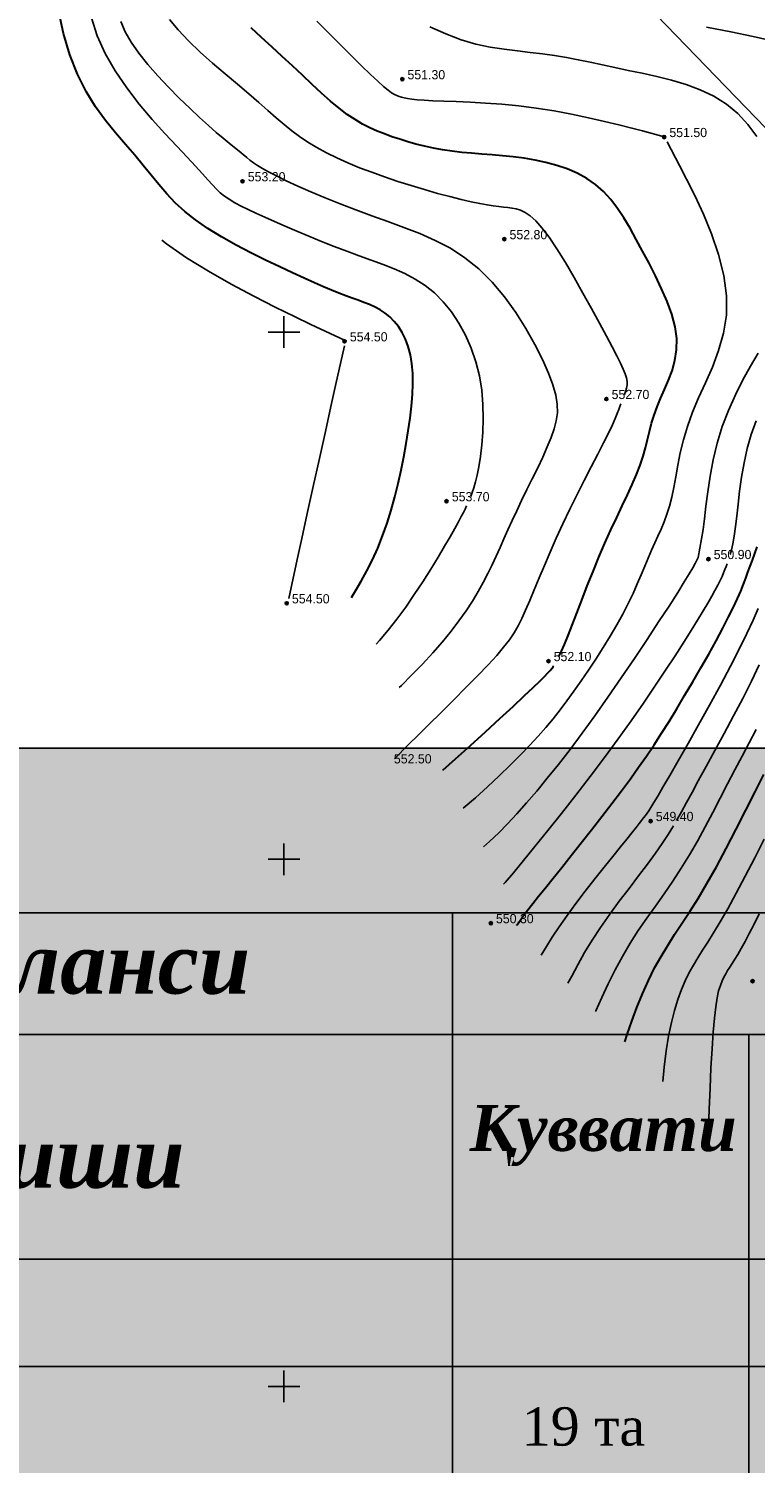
# Model space of a CAD drawing. Extents: x 0 to 363660, y 0 to 4201329.
# Tile 20 of 256: x 360026 to 360095, y 4200493 to 4200629. Entities that reach past the tile are written whole.
import ezdxf

# ---------------------------------------------------------------- set-up
doc = ezdxf.new("R2010")
doc.units = 0
doc.header["$LTSCALE"] = 0.5
doc.header["$MEASUREMENT"] = 0
doc.header["$PDMODE"] = 32
doc.header["$PDSIZE"] = 0.3
doc.linetypes.add('CONTI', pattern=[0])
for name, color, linetype in [('(004) Точки рельефа', 7, 'Continuous'), ('(007) Здания', 7, 'Continuous'), ('GORIZDEFAULT', 32, 'CONTI'), ('PI_TTDEFAULT', 5, 'CONTI'), ('SETKR', 2, 'CONTI')]:
    doc.layers.add(name, color=color, linetype=linetype)
doc.layers.add('(032) Горизонтали утолщенные', color=32, linetype='Continuous', lineweight=30)
doc.layers.add('.', color=7, linetype='Continuous', lineweight=15)
doc.styles.add('D-431', font='d431.ttf')
doc.styles.get("Standard").update_dxf_attribs({"font": 'times.ttf'})

# ---------------------------------------------------------------- blocks, each defined once
blk = doc.blocks.new('BL_333')
at = {"color": 0}
for p, q in [((0, -1.5), (0, 1.5)), ((-1.5, 0), (1.5, 0))]:
    blk.add_line(p, q, dxfattribs=at)
blk = doc.blocks.new('gergrgrre')
at = {"layer": '(032) Горизонтали утолщенные', "color": 32}
for points in [[(360076.11, 4200569.23, 552), (360076.35, 4200569.73, 552), (360076.63, 4200570.38, 552), (360076.97, 4200571.22, 552), (360077.36, 4200572.2, 552), (360077.8, 4200573.34, 552), (360078.28, 4200574.59, 552), (360078.8, 4200575.92, 552), (360079.35, 4200577.29, 552), (360079.91, 4200578.66, 552), (360080.48, 4200579.98, 552), (360081.04, 4200581.24, 552), (360081.59, 4200582.42, 552), (360082.12, 4200583.53, 552), (360082.62, 4200584.57, 552), (360083.07, 4200585.56, 552), (360083.47, 4200586.49, 552), (360083.82, 4200587.38, 552), (360084.09, 4200588.22, 552), (360084.32, 4200589.03, 552), (360084.52, 4200589.82, 552), (360084.71, 4200590.59, 552), (360084.91, 4200591.35, 552), (360085.14, 4200592.12, 552), (360085.42, 4200592.91, 552), (360085.76, 4200593.72, 552), (360086.14, 4200594.55, 552), (360086.52, 4200595.43, 552), (360086.86, 4200596.34, 552), (360087.12, 4200597.3, 552), (360087.28, 4200598.31, 552), (360087.29, 4200599.38, 552), (360087.13, 4200600.51, 552), (360086.82, 4200601.69, 552), (360086.39, 4200602.89, 552), (360085.86, 4200604.11, 552), (360085.28, 4200605.33, 552), (360084.66, 4200606.53, 552), (360084.04, 4200607.69, 552), (360083.45, 4200608.8, 552), (360082.86, 4200609.85, 552), (360082.27, 4200610.83, 552), (360081.67, 4200611.74, 552), (360081.03, 4200612.58, 552), (360080.34, 4200613.33, 552), (360079.58, 4200614, 552), (360078.75, 4200614.58, 552), (360077.85, 4200615.07, 552), (360076.9, 4200615.48, 552), (360075.9, 4200615.82, 552), (360074.88, 4200616.1, 552), (360073.84, 4200616.32, 552), (360072.8, 4200616.49, 552), (360071.77, 4200616.63, 552), (360070.76, 4200616.73, 552), (360069.76, 4200616.82, 552), (360068.78, 4200616.89, 552), (360067.82, 4200616.96, 552), (360066.88, 4200617.05, 552), (360065.96, 4200617.15, 552), (360065.07, 4200617.29, 552), (360064.2, 4200617.45, 552), (360063.36, 4200617.63, 552), (360062.54, 4200617.84, 552), (360061.75, 4200618.06, 552), (360060.99, 4200618.29, 552), (360060.25, 4200618.54, 552), (360059.54, 4200618.8, 552), (360058.84, 4200619.07, 552), (360058.15, 4200619.38, 552), (360057.46, 4200619.74, 552), (360056.75, 4200620.16, 552), (360056.02, 4200620.65, 552), (360055.25, 4200621.23, 552), (360054.43, 4200621.91, 552), (360053.58, 4200622.67, 552), (360052.68, 4200623.49, 552), (360051.76, 4200624.36, 552), (360050.81, 4200625.26, 552), (360049.84, 4200626.16, 552), (360048.86, 4200627.07, 552), (360047.86, 4200627.95, 552), (360046.89, 4200628.86, 552)], [(360072.11, 4200543.75, 550), (360072.12, 4200543.77, 550), (360072.14, 4200543.79, 550), (360072.42, 4200544.2, 550), (360072.76, 4200544.67, 550), (360073.16, 4200545.2, 550), (360073.64, 4200545.8, 550), (360074.18, 4200546.5, 550), (360074.82, 4200547.29, 550), (360075.55, 4200548.2, 550), (360076.37, 4200549.23, 550), (360077.27, 4200550.35, 550), (360078.22, 4200551.55, 550), (360079.2, 4200552.79, 550), (360080.18, 4200554.04, 550), (360081.13, 4200555.28, 550), (360082.04, 4200556.48, 550), (360082.89, 4200557.62, 550), (360083.67, 4200558.72, 550), (360084.42, 4200559.79, 550), (360085.14, 4200560.86, 550), (360085.85, 4200561.95, 550), (360086.56, 4200563.07, 550), (360087.29, 4200564.26, 550), (360088.04, 4200565.52, 550), (360088.82, 4200566.83, 550), (360089.58, 4200568.15, 550), (360090.33, 4200569.46, 550), (360091.03, 4200570.73, 550), (360091.66, 4200571.91, 550), (360092.22, 4200572.98, 550), (360092.68, 4200573.92, 550), (360093.05, 4200574.73, 550), (360093.36, 4200575.44, 550), (360093.62, 4200576.08, 550), (360093.84, 4200576.67, 550), (360094.05, 4200577.24, 550), (360094.25, 4200577.8, 550), (360094.47, 4200578.38, 550), (360094.7, 4200578.99, 550), (360094.93, 4200579.63, 550)], [(360056.41, 4200574.83, 554), (360056.8, 4200575.46, 554), (360057.34, 4200576.37, 554), (360057.88, 4200577.36, 554), (360058.4, 4200578.41, 554), (360058.91, 4200579.52, 554), (360059.37, 4200580.68, 554), (360059.8, 4200581.88, 554), (360060.19, 4200583.11, 554), (360060.54, 4200584.37, 554), (360060.85, 4200585.64, 554), (360061.13, 4200586.92, 554), (360061.38, 4200588.18, 554), (360061.61, 4200589.43, 554), (360061.81, 4200590.65, 554), (360061.98, 4200591.83, 554), (360062.11, 4200592.97, 554), (360062.2, 4200594.07, 554), (360062.25, 4200595.11, 554), (360062.23, 4200596.09, 554), (360062.15, 4200597.01, 554), (360062.01, 4200597.85, 554), (360061.8, 4200598.63, 554), (360061.54, 4200599.33, 554), (360061.23, 4200599.96, 554), (360060.87, 4200600.53, 554), (360060.48, 4200601.02, 554), (360060.06, 4200601.45, 554), (360059.61, 4200601.81, 554), (360059.15, 4200602.12, 554), (360058.65, 4200602.38, 554), (360058.14, 4200602.61, 554), (360057.6, 4200602.82, 554), (360057.05, 4200603.02, 554), (360056.47, 4200603.23, 554), (360055.87, 4200603.45, 554), (360055.23, 4200603.7, 554), (360054.53, 4200603.98, 554), (360053.76, 4200604.3, 554), (360052.9, 4200604.68, 554), (360051.93, 4200605.11, 554), (360050.83, 4200605.61, 554), (360049.6, 4200606.18, 554), (360048.26, 4200606.82, 554), (360046.87, 4200607.51, 554), (360045.46, 4200608.25, 554), (360044.09, 4200609.03, 554), (360042.79, 4200609.82, 554), (360041.61, 4200610.64, 554), (360040.59, 4200611.45, 554), (360039.69, 4200612.28, 554), (360038.88, 4200613.13, 554), (360038.13, 4200613.99, 554), (360037.4, 4200614.89, 554), (360036.65, 4200615.81, 554), (360035.85, 4200616.78, 554), (360034.97, 4200617.8, 554), (360034.03, 4200618.89, 554), (360033.08, 4200620.07, 554), (360032.13, 4200621.38, 554), (360031.22, 4200622.84, 554), (360030.4, 4200624.47, 554), (360029.67, 4200626.3, 554), (360029.09, 4200628.34, 554), (360028.62, 4200630.52, 554)], [(360082.35, 4200532.67, 548), (360082.58, 4200533.38, 548), (360083.02, 4200534.65, 548), (360083.51, 4200535.95, 548), (360084.04, 4200537.24, 548), (360084.6, 4200538.5, 548), (360085.19, 4200539.69, 548), (360085.8, 4200540.79, 548), (360086.43, 4200541.83, 548), (360087.09, 4200542.86, 548), (360087.79, 4200543.92, 548), (360088.52, 4200545.05, 548), (360089.31, 4200546.29, 548), (360090.15, 4200547.7, 548), (360091.05, 4200549.29, 548), (360091.98, 4200551.03, 548), (360092.93, 4200552.84, 548), (360093.85, 4200554.65, 548), (360094.74, 4200556.41, 548), (360095.56, 4200558.05, 548)], [(360065.1, 4200558.46, 552), (360066.3, 4200559.51, 552), (360067.72, 4200560.79, 552), (360069.14, 4200562.08, 552), (360070.5, 4200563.34, 552), (360071.75, 4200564.5, 552), (360072.81, 4200565.49, 552), (360073.65, 4200566.29, 552), (360074.28, 4200566.89, 552), (360074.74, 4200567.34, 552), (360075.06, 4200567.67, 552), (360075.28, 4200567.91, 552), (360075.43, 4200568.09, 552), (360075.56, 4200568.26, 552), (360075.59, 4200568.3, 552), (360075.62, 4200568.35, 552)]]:
    blk.add_polyline3d(points, dxfattribs=at)
at = {"linetype": 'Continuous', "elevation": 1.64}
blk.add_lwpolyline([(359968.11, 4200751.15), (360144.88, 4200568.6), (360208.91, 4200501.77), (360248.14, 4200449.09), (360280.37, 4200400.87), (360329.35, 4200345.01), (360410.63, 4200285.19), (360473.13, 4200219), (360491.26, 4200199.54)], dxfattribs=at)
at = {"layer": 'GORIZDEFAULT', "color": 32}
for points in [[(360067.74, 4200584.4, 553.5), (360067.88, 4200584.78, 553.5), (360068.03, 4200585.24, 553.5), (360068.19, 4200585.79, 553.5), (360068.34, 4200586.44, 553.5), (360068.49, 4200587.22, 553.5), (360068.65, 4200588.19, 553.5), (360068.78, 4200589.3, 553.5), (360068.88, 4200590.51, 553.5), (360068.92, 4200591.79, 553.5), (360068.9, 4200593.13, 553.5), (360068.78, 4200594.49, 553.5), (360068.57, 4200595.85, 553.5), (360068.23, 4200597.18, 553.5), (360067.79, 4200598.47, 553.5), (360067.25, 4200599.7, 553.5), (360066.61, 4200600.85, 553.5), (360065.9, 4200601.92, 553.5), (360065.12, 4200602.88, 553.5), (360064.29, 4200603.72, 553.5), (360063.4, 4200604.43, 553.5), (360062.47, 4200605.03, 553.5), (360061.49, 4200605.55, 553.5), (360060.47, 4200606, 553.5), (360059.41, 4200606.42, 553.5), (360058.3, 4200606.82, 553.5), (360057.16, 4200607.23, 553.5), (360055.97, 4200607.67, 553.5), (360054.77, 4200608.13, 553.5), (360053.56, 4200608.61, 553.5), (360052.37, 4200609.1, 553.5), (360051.22, 4200609.58, 553.5), (360050.13, 4200610.04, 553.5), (360049.11, 4200610.48, 553.5), (360048.18, 4200610.89, 553.5), (360047.35, 4200611.27, 553.5), (360046.6, 4200611.63, 553.5), (360045.93, 4200611.96, 553.5), (360045.33, 4200612.28, 553.5), (360044.81, 4200612.6, 553.5), (360044.36, 4200612.91, 553.5), (360043.96, 4200613.22, 553.5), (360043.59, 4200613.57, 553.5), (360043.21, 4200613.96, 553.5), (360042.78, 4200614.44, 553.5), (360042.26, 4200615.02, 553.5), (360041.62, 4200615.73, 553.5), (360040.81, 4200616.6, 553.5), (360039.83, 4200617.64, 553.5), (360038.7, 4200618.84, 553.5), (360037.5, 4200620.17, 553.5), (360036.27, 4200621.62, 553.5), (360035.08, 4200623.16, 553.5), (360033.98, 4200624.78, 553.5), (360033.04, 4200626.44, 553.5), (360032.29, 4200628.12, 553.5), (360031.74, 4200629.82, 553.5)], [(360082.34, 4200594.09, 552.5), (360082.44, 4200594.37, 552.5), (360082.53, 4200594.67, 552.5), (360082.57, 4200594.99, 552.5), (360082.57, 4200595.32, 552.5), (360082.52, 4200595.66, 552.5), (360082.41, 4200596.04, 552.5), (360082.22, 4200596.5, 552.5), (360081.96, 4200597.05, 552.5), (360081.61, 4200597.74, 552.5), (360081.16, 4200598.59, 552.5), (360080.61, 4200599.63, 552.5), (360079.95, 4200600.86, 552.5), (360079.2, 4200602.24, 552.5), (360078.39, 4200603.7, 552.5), (360077.56, 4200605.17, 552.5), (360076.73, 4200606.6, 552.5), (360075.92, 4200607.9, 552.5), (360075.17, 4200609.02, 552.5), (360074.5, 4200609.9, 552.5), (360073.91, 4200610.56, 552.5), (360073.38, 4200611.03, 552.5), (360072.9, 4200611.36, 552.5), (360072.46, 4200611.57, 552.5), (360072.04, 4200611.69, 552.5), (360071.65, 4200611.76, 552.5), (360071.25, 4200611.81, 552.5), (360070.84, 4200611.86, 552.5), (360070.39, 4200611.91, 552.5), (360069.88, 4200611.97, 552.5), (360069.29, 4200612.06, 552.5), (360068.59, 4200612.19, 552.5), (360067.77, 4200612.36, 552.5), (360066.82, 4200612.58, 552.5), (360065.74, 4200612.85, 552.5), (360064.58, 4200613.16, 552.5), (360063.35, 4200613.52, 552.5), (360062.08, 4200613.9, 552.5), (360060.81, 4200614.3, 552.5), (360059.56, 4200614.72, 552.5), (360058.35, 4200615.16, 552.5), (360057.19, 4200615.6, 552.5), (360056.08, 4200616.06, 552.5), (360055.03, 4200616.53, 552.5), (360054.05, 4200617.01, 552.5), (360053.13, 4200617.51, 552.5), (360052.27, 4200618.02, 552.5), (360051.49, 4200618.55, 552.5), (360050.75, 4200619.1, 552.5), (360050.02, 4200619.7, 552.5), (360049.28, 4200620.33, 552.5), (360048.49, 4200621.02, 552.5), (360047.63, 4200621.78, 552.5), (360046.67, 4200622.61, 552.5), (360045.59, 4200623.52, 552.5), (360044.43, 4200624.5, 552.5), (360043.23, 4200625.52, 552.5), (360042.06, 4200626.57, 552.5), (360040.95, 4200627.62, 552.5), (360039.97, 4200628.66, 552.5), (360039.15, 4200629.67, 552.5)], [(360086.1, 4200618.54, 551.5), (360084.03, 4200619.1, 551.5), (360083.03, 4200619.36, 551.5), (360081.81, 4200619.66, 551.5), (360080.43, 4200619.99, 551.5), (360078.91, 4200620.33, 551.5), (360077.31, 4200620.67, 551.5), (360075.64, 4200620.98, 551.5), (360073.96, 4200621.24, 551.5), (360072.3, 4200621.45, 551.5), (360070.68, 4200621.61, 551.5), (360069.13, 4200621.72, 551.5), (360067.68, 4200621.81, 551.5), (360066.35, 4200621.87, 551.5), (360065.17, 4200621.91, 551.5), (360064.15, 4200621.95, 551.5), (360063.33, 4200622, 551.5), (360062.66, 4200622.05, 551.5), (360062.14, 4200622.1, 551.5), (360061.74, 4200622.16, 551.5), (360061.42, 4200622.22, 551.5), (360061.16, 4200622.29, 551.5), (360060.94, 4200622.36, 551.5), (360060.73, 4200622.44, 551.5), (360060.5, 4200622.55, 551.5), (360060.23, 4200622.71, 551.5), (360059.89, 4200622.96, 551.5), (360059.46, 4200623.31, 551.5), (360058.91, 4200623.8, 551.5), (360058.22, 4200624.45, 551.5), (360057.37, 4200625.27, 551.5), (360056.4, 4200626.23, 551.5), (360055.34, 4200627.28, 551.5), (360054.24, 4200628.38, 551.5), (360053.12, 4200629.49, 551.5)], [(360060.94, 4200566.28, 553), (360061.15, 4200566.48, 553), (360062.16, 4200567.48, 553), (360063.16, 4200568.52, 553), (360064.14, 4200569.57, 553), (360065.04, 4200570.61, 553), (360065.87, 4200571.62, 553), (360066.62, 4200572.61, 553), (360067.29, 4200573.56, 553), (360067.89, 4200574.49, 553), (360068.43, 4200575.39, 553), (360068.92, 4200576.26, 553), (360069.37, 4200577.11, 553), (360069.78, 4200577.94, 553), (360070.16, 4200578.76, 553), (360070.53, 4200579.57, 553), (360070.89, 4200580.39, 553), (360071.27, 4200581.24, 553), (360071.66, 4200582.13, 553), (360072.1, 4200583.06, 553), (360072.57, 4200584.04, 553), (360073.07, 4200585.06, 553), (360073.58, 4200586.1, 553), (360074.09, 4200587.14, 553), (360074.57, 4200588.15, 553), (360075, 4200589.11, 553), (360075.37, 4200590.01, 553), (360075.66, 4200590.83, 553), (360075.86, 4200591.6, 553), (360075.96, 4200592.36, 553), (360075.94, 4200593.16, 553), (360075.8, 4200594.02, 553), (360075.53, 4200594.99, 553), (360075.11, 4200596.12, 553), (360074.54, 4200597.41, 553), (360073.82, 4200598.83, 553), (360072.97, 4200600.34, 553), (360072.01, 4200601.86, 553), (360070.93, 4200603.34, 553), (360069.76, 4200604.74, 553), (360068.51, 4200605.99, 553), (360067.19, 4200607.05, 553), (360065.8, 4200607.95, 553), (360064.37, 4200608.7, 553), (360062.9, 4200609.36, 553), (360061.4, 4200609.94, 553), (360059.88, 4200610.49, 553), (360058.36, 4200611.03, 553), (360056.84, 4200611.59, 553), (360055.35, 4200612.17, 553), (360053.91, 4200612.75, 553), (360052.57, 4200613.32, 553), (360051.33, 4200613.86, 553), (360050.23, 4200614.36, 553), (360049.3, 4200614.81, 553), (360048.55, 4200615.19, 553), (360047.96, 4200615.51, 553), (360047.49, 4200615.8, 553), (360047.11, 4200616.06, 553), (360046.78, 4200616.31, 553), (360046.47, 4200616.57, 553), (360046.14, 4200616.84, 553), (360045.76, 4200617.15, 553), (360045.32, 4200617.5, 553), (360044.82, 4200617.91, 553), (360044.24, 4200618.39, 553), (360043.58, 4200618.95, 553), (360042.84, 4200619.6, 553), (360041.99, 4200620.36, 553), (360041.06, 4200621.23, 553), (360040.06, 4200622.19, 553), (360039.04, 4200623.23, 553), (360038.03, 4200624.3, 553), (360037.08, 4200625.38, 553), (360036.22, 4200626.46, 553), (360035.49, 4200627.5, 553), (360034.93, 4200628.49, 553), (360034.52, 4200629.45, 553)], [(360094.89, 4200618.57, 551), (360094.05, 4200619.7, 551), (360093.09, 4200620.73, 551), (360092.01, 4200621.63, 551), (360090.82, 4200622.38, 551), (360089.53, 4200622.99, 551), (360088.18, 4200623.5, 551), (360086.79, 4200623.91, 551), (360085.39, 4200624.25, 551), (360084.01, 4200624.55, 551), (360082.68, 4200624.82, 551), (360081.43, 4200625.09, 551), (360080.23, 4200625.35, 551), (360079.07, 4200625.6, 551), (360077.94, 4200625.83, 551), (360076.83, 4200626.05, 551), (360075.7, 4200626.24, 551), (360074.56, 4200626.4, 551), (360073.38, 4200626.54, 551), (360072.16, 4200626.67, 551), (360070.9, 4200626.83, 551), (360069.59, 4200627.04, 551), (360068.23, 4200627.33, 551), (360066.82, 4200627.74, 551), (360065.36, 4200628.28, 551), (360063.85, 4200628.97, 551)], [(360092.37, 4200578.91, 550.5), (360092.49, 4200579.36, 550.5), (360092.62, 4200579.93, 550.5), (360092.74, 4200580.65, 550.5), (360092.87, 4200581.55, 550.5), (360092.98, 4200582.54, 550.5), (360093.11, 4200583.68, 550.5), (360093.26, 4200584.92, 550.5), (360093.44, 4200586.23, 550.5), (360093.68, 4200587.59, 550.5), (360093.99, 4200588.96, 550.5), (360094.37, 4200590.3, 550.5), (360094.83, 4200591.59, 550.5)], [(360096.35, 4200627.63, 550.5), (360094.54, 4200628.04, 550.5), (360092.42, 4200628.48, 550.5), (360090.11, 4200628.93, 550.5)], [(360087.28, 4200553.68, 549), (360087.74, 4200554.5, 549), (360088.22, 4200555.37, 549), (360088.74, 4200556.34, 549), (360089.32, 4200557.43, 549), (360090.07, 4200558.8, 549), (360090.9, 4200560.32, 549), (360091.78, 4200561.93, 549), (360092.68, 4200563.59, 549), (360093.55, 4200565.26, 549), (360094.38, 4200566.88, 549), (360095.13, 4200568.43, 549)], [(360074.41, 4200540.91, 549.5), (360074.93, 4200541.73, 549.5), (360075.48, 4200542.61, 549.5), (360076.12, 4200543.59, 549.5), (360076.88, 4200544.66, 549.5), (360077.72, 4200545.8, 549.5), (360078.61, 4200546.97, 549.5), (360079.52, 4200548.13, 549.5), (360080.41, 4200549.24, 549.5), (360081.23, 4200550.27, 549.5), (360081.96, 4200551.17, 549.5), (360082.56, 4200551.91, 549.5), (360083.04, 4200552.51, 549.5), (360083.43, 4200553, 549.5), (360083.73, 4200553.38, 549.5), (360083.96, 4200553.68, 549.5), (360084.15, 4200553.93, 549.5), (360084.32, 4200554.15, 549.5), (360084.47, 4200554.36, 549.5), (360084.63, 4200554.6, 549.5), (360084.84, 4200554.92, 549.5), (360085.12, 4200555.37, 549.5), (360085.49, 4200555.99, 549.5), (360085.98, 4200556.83, 549.5), (360086.62, 4200557.94, 549.5), (360087.43, 4200559.33, 549.5), (360088.36, 4200560.97, 549.5), (360089.37, 4200562.76, 549.5), (360090.41, 4200564.63, 549.5), (360091.44, 4200566.51, 549.5), (360092.4, 4200568.32, 549.5), (360093.25, 4200569.98, 549.5), (360093.96, 4200571.42, 549.5), (360094.54, 4200572.69, 549.5), (360095.01, 4200573.79, 549.5)], [(360090.3, 4200524.42, 547), (360090.37, 4200526.29, 547), (360090.45, 4200528.28, 547), (360090.54, 4200530.22, 547), (360090.64, 4200532.02, 547), (360090.74, 4200533.61, 547), (360090.86, 4200534.93, 547), (360090.99, 4200536, 547), (360091.13, 4200536.84, 547), (360091.27, 4200537.51, 547), (360091.43, 4200538.04, 547), (360091.59, 4200538.46, 547), (360091.76, 4200538.81, 547), (360091.94, 4200539.13, 547), (360092.12, 4200539.45, 547), (360092.33, 4200539.77, 547), (360092.56, 4200540.12, 547), (360092.81, 4200540.52, 547), (360093.09, 4200540.98, 547), (360093.42, 4200541.54, 547), (360093.78, 4200542.19, 547), (360094.18, 4200542.96, 547), (360094.63, 4200543.83, 547), (360095.13, 4200544.81, 547)], [(360067.02, 4200554.83, 551.5), (360067.03, 4200554.84, 551.5), (360068.19, 4200555.84, 551.5), (360069.34, 4200556.88, 551.5), (360070.44, 4200557.92, 551.5), (360071.49, 4200558.93, 551.5), (360072.47, 4200559.9, 551.5), (360073.34, 4200560.81, 551.5), (360074.14, 4200561.68, 551.5), (360074.87, 4200562.51, 551.5), (360075.56, 4200563.33, 551.5), (360076.22, 4200564.16, 551.5), (360076.87, 4200565.02, 551.5), (360077.53, 4200565.93, 551.5), (360078.22, 4200566.91, 551.5), (360078.92, 4200567.93, 551.5), (360079.62, 4200568.99, 551.5), (360080.31, 4200570.07, 551.5), (360080.97, 4200571.15, 551.5), (360081.6, 4200572.22, 551.5), (360082.17, 4200573.26, 551.5), (360082.69, 4200574.26, 551.5), (360083.14, 4200575.21, 551.5), (360083.55, 4200576.12, 551.5), (360083.92, 4200576.98, 551.5), (360084.26, 4200577.8, 551.5), (360084.58, 4200578.57, 551.5), (360084.9, 4200579.31, 551.5), (360085.2, 4200580, 551.5), (360085.51, 4200580.66, 551.5), (360085.8, 4200581.32, 551.5), (360086.09, 4200582, 551.5), (360086.35, 4200582.72, 551.5), (360086.6, 4200583.48, 551.5), (360086.81, 4200584.33, 551.5), (360087.01, 4200585.26, 551.5), (360087.19, 4200586.28, 551.5), (360087.39, 4200587.37, 551.5), (360087.63, 4200588.54, 551.5), (360087.93, 4200589.77, 551.5), (360088.3, 4200591.06, 551.5), (360088.78, 4200592.4, 551.5), (360089.37, 4200593.77, 551.5), (360090.02, 4200595.2, 551.5), (360090.67, 4200596.69, 551.5), (360091.25, 4200598.25, 551.5), (360091.72, 4200599.89, 551.5), (360092, 4200601.62, 551.5), (360092.02, 4200603.45, 551.5), (360091.77, 4200605.37, 551.5), (360091.26, 4200607.35, 551.5), (360090.59, 4200609.31, 551.5), (360089.82, 4200611.2, 551.5), (360089, 4200612.95, 551.5), (360088.23, 4200614.5, 551.5), (360087.55, 4200615.8, 551.5), (360086.39, 4200618.06, 551.5)], [(360055.76, 4200599.24, 554.5), (360052.56, 4200600.73, 554.5), (360051.01, 4200601.47, 554.5), (360049.18, 4200602.37, 554.5), (360047.14, 4200603.4, 554.5), (360045, 4200604.54, 554.5), (360042.85, 4200605.77, 554.5), (360040.77, 4200607.05, 554.5), (360038.87, 4200608.37, 554.5), (360038.41, 4200608.73, 554.5)], [(360068.96, 4200551.17, 551), (360069.53, 4200551.67, 551), (360070.39, 4200552.49, 551), (360071.24, 4200553.37, 551), (360072.12, 4200554.31, 551), (360073.04, 4200555.34, 551), (360074, 4200556.46, 551), (360075, 4200557.68, 551), (360076.06, 4200558.99, 551), (360077.16, 4200560.42, 551), (360078.31, 4200561.95, 551), (360079.51, 4200563.61, 551), (360080.76, 4200565.37, 551), (360082.02, 4200567.2, 551), (360083.27, 4200569.04, 551), (360084.47, 4200570.83, 551), (360085.57, 4200572.51, 551), (360086.56, 4200574.01, 551), (360087.38, 4200575.3, 551), (360088.01, 4200576.31, 551), (360088.48, 4200577.08, 551), (360088.81, 4200577.64, 551), (360089.03, 4200578.04, 551), (360089.17, 4200578.31, 551), (360089.26, 4200578.49, 551), (360089.31, 4200578.63, 551), (360089.81, 4200581.27, 551), (360089.92, 4200582.29, 551), (360090.05, 4200583.5, 551), (360090.23, 4200584.86, 551), (360090.46, 4200586.34, 551), (360090.75, 4200587.89, 551), (360091.13, 4200589.47, 551), (360091.61, 4200591.04, 551), (360092.19, 4200592.57, 551), (360092.86, 4200594.05, 551), (360093.57, 4200595.46, 551), (360094.3, 4200596.78, 551), (360095.01, 4200598.02, 551)], [(360050.47, 4200574.72, 554.5), (360051.26, 4200578.44, 554.5), (360051.7, 4200580.44, 554.5), (360052.22, 4200582.79, 554.5), (360052.79, 4200585.37, 554.5), (360053.37, 4200588.01, 554.5), (360053.94, 4200590.59, 554.5), (360054.47, 4200592.94, 554.5), (360054.91, 4200594.94, 554.5), (360055.76, 4200598.69, 554.5)], [(360060.49, 4200559.54, 552.5), (360061.83, 4200560.89, 552.5), (360062.71, 4200561.75, 552.5), (360063.75, 4200562.77, 552.5), (360064.9, 4200563.9, 552.5), (360066.1, 4200565.09, 552.5), (360067.28, 4200566.28, 552.5), (360068.39, 4200567.41, 552.5), (360069.38, 4200568.44, 552.5), (360070.2, 4200569.33, 552.5), (360070.86, 4200570.11, 552.5), (360071.4, 4200570.81, 552.5), (360071.85, 4200571.47, 552.5), (360072.23, 4200572.13, 552.5), (360072.59, 4200572.84, 552.5), (360072.95, 4200573.63, 552.5), (360073.34, 4200574.54, 552.5), (360073.77, 4200575.56, 552.5), (360074.23, 4200576.68, 552.5), (360074.73, 4200577.87, 552.5), (360075.27, 4200579.14, 552.5), (360075.85, 4200580.46, 552.5), (360076.47, 4200581.82, 552.5), (360077.14, 4200583.21, 552.5), (360077.83, 4200584.59, 552.5), (360078.51, 4200585.94, 552.5), (360079.18, 4200587.23, 552.5), (360079.8, 4200588.43, 552.5), (360080.35, 4200589.51, 552.5), (360080.82, 4200590.43, 552.5), (360081.19, 4200591.2, 552.5), (360081.46, 4200591.8, 552.5), (360081.65, 4200592.28, 552.5), (360081.79, 4200592.65, 552.5), (360081.9, 4200592.95, 552.5), (360081.98, 4200593.21, 552.5)], [(360079.58, 4200535.55, 548.5), (360079.61, 4200535.63, 548.5), (360080.18, 4200536.88, 548.5), (360080.79, 4200538.19, 548.5), (360081.44, 4200539.5, 548.5), (360082.13, 4200540.79, 548.5), (360082.87, 4200542.03, 548.5), (360083.64, 4200543.23, 548.5), (360084.45, 4200544.4, 548.5), (360085.27, 4200545.56, 548.5), (360086.1, 4200546.73, 548.5), (360086.92, 4200547.92, 548.5), (360087.72, 4200549.14, 548.5), (360088.5, 4200550.42, 548.5), (360089.26, 4200551.73, 548.5), (360089.99, 4200553.07, 548.5), (360090.71, 4200554.43, 548.5), (360091.42, 4200555.79, 548.5), (360092.12, 4200557.14, 548.5), (360092.8, 4200558.47, 548.5), (360093.49, 4200559.77, 548.5), (360094.16, 4200561.04, 548.5), (360094.82, 4200562.3, 548.5)], [(360058.76, 4200570.4, 553.5), (360059.09, 4200570.76, 553.5), (360059.91, 4200571.73, 553.5), (360060.73, 4200572.77, 553.5), (360061.56, 4200573.91, 553.5), (360062.38, 4200575.1, 553.5), (360063.18, 4200576.32, 553.5), (360063.94, 4200577.51, 553.5), (360064.63, 4200578.65, 553.5), (360065.26, 4200579.69, 553.5), (360065.79, 4200580.59, 553.5), (360066.24, 4200581.38, 553.5), (360066.58, 4200582, 553.5), (360066.84, 4200582.5, 553.5), (360067.04, 4200582.89, 553.5), (360067.2, 4200583.22, 553.5), (360067.34, 4200583.52, 553.5)], [(360070.84, 4200547.63, 550.5), (360070.99, 4200547.8, 550.5), (360071.78, 4200548.72, 550.5), (360072.73, 4200549.87, 550.5), (360073.83, 4200551.21, 550.5), (360075.05, 4200552.72, 550.5), (360076.35, 4200554.35, 550.5), (360077.71, 4200556.07, 550.5), (360079.07, 4200557.85, 550.5), (360080.42, 4200559.64, 550.5), (360081.72, 4200561.41, 550.5), (360082.95, 4200563.14, 550.5), (360084.12, 4200564.82, 550.5), (360085.21, 4200566.42, 550.5), (360086.22, 4200567.92, 550.5), (360087.13, 4200569.31, 550.5), (360087.95, 4200570.58, 550.5), (360088.66, 4200571.7, 550.5), (360089.27, 4200572.69, 550.5), (360089.8, 4200573.55, 550.5), (360090.24, 4200574.3, 550.5), (360090.61, 4200574.94, 550.5), (360090.92, 4200575.5, 550.5), (360091.18, 4200575.99, 550.5), (360091.4, 4200576.44, 550.5), (360091.59, 4200576.83, 550.5), (360091.73, 4200577.17, 550.5), (360091.86, 4200577.47, 550.5), (360091.97, 4200577.76, 550.5), (360092.07, 4200578.03, 550.5)], [(360085.96, 4200528.93, 547.5), (360086.1, 4200530.28, 547.5), (360086.29, 4200531.82, 547.5), (360086.51, 4200533.23, 547.5), (360086.78, 4200534.5, 547.5), (360087.07, 4200535.65, 547.5), (360087.39, 4200536.69, 547.5), (360087.73, 4200537.63, 547.5), (360088.1, 4200538.48, 547.5), (360088.48, 4200539.25, 547.5), (360088.87, 4200539.96, 547.5), (360089.29, 4200540.66, 547.5), (360089.74, 4200541.37, 547.5), (360090.24, 4200542.15, 547.5), (360090.79, 4200543.03, 547.5), (360091.42, 4200544.07, 547.5), (360092.13, 4200545.31, 547.5), (360092.93, 4200546.77, 547.5), (360093.79, 4200548.4, 547.5), (360094.69, 4200550.14, 547.5), (360095.58, 4200551.91, 547.5)], [(360076.96, 4200538.26, 549), (360077.32, 4200538.92, 549), (360077.9, 4200540, 549), (360078.54, 4200541.14, 549), (360079.25, 4200542.32, 549), (360080.05, 4200543.54, 549), (360080.93, 4200544.78, 549), (360081.84, 4200546.02, 549), (360082.77, 4200547.24, 549), (360083.67, 4200548.42, 549), (360084.52, 4200549.54, 549), (360085.29, 4200550.58, 549), (360085.92, 4200551.49, 549), (360086.48, 4200552.35, 549), (360086.99, 4200553.18, 549)]]:
    blk.add_polyline3d(points, dxfattribs=at)
at = {"layer": 'PI_TTDEFAULT', "color": 5}
for p in [(360061.24, 4200623.99, 551.3), (360086.1, 4200618.5, 551.5), (360046.07, 4200614.31, 553.2), (360070.93, 4200608.82, 552.8), (360055.76, 4200599.13, 554.5), (360080.61, 4200593.65, 552.7), (360065.44, 4200583.96, 553.7), (360090.3, 4200578.47, 550.9), (360050.27, 4200574.28, 554.5), (360075.12, 4200568.79, 552.1), (360084.81, 4200553.62, 549.4), (360069.64, 4200543.93, 550.3), (360094.49, 4200538.44, 546.6)]:
    blk.add_point(p, dxfattribs=at)
at = {"layer": 'SETKR', "color": 92}
for p in [(360050, 4200600), (360050, 4200550), (360050, 4200500)]:
    blk.add_blockref('BL_333', p, dxfattribs=at)
at = {"layer": '(004) Точки рельефа', "style": 'D-431'}
for s, p in [('551.30', (360061.73, 4200623.98)), ('551.50', (360086.59, 4200618.5)), ('553.20', (360046.57, 4200614.3)), ('552.80', (360071.42, 4200608.81)), ('554.50', (360056.26, 4200599.12)), ('552.70', (360081.11, 4200593.65)), ('553.70', (360065.94, 4200583.95)), ('550.90', (360090.8, 4200578.47)), ('554.50', (360050.76, 4200574.27)), ('552.10', (360075.61, 4200568.79)), ('552.50', (360060.44, 4200559.09)), ('549.40', (360085.3, 4200553.62)), ('550.30', (360070.13, 4200543.93))]:
    blk.add_text(s, height=0.875, dxfattribs=at).set_placement(p)

msp = doc.modelspace()

# ---------------------------------------------------------------- hatches: boundary and pattern name
at = {"layer": '.', "ltscale": 0.149071}
h = msp.add_hatch(color=256, dxfattribs=at)
h.dxf.hatch_style = 1
h.set_gradient(color1=(255, 255, 255), tint=1)
h.paths.add_polyline_path([(359890.241, 4200193.891), (361190.241, 4200193.891), (361190.241, 4201328.891), (359890.241, 4201328.891)])
h.paths.add_polyline_path([(359905.241, 4201313.891), (361175.241, 4201313.891), (361175.241, 4200208.891), (359905.241, 4200208.891)], flags=16)
h = msp.add_hatch(color=256, dxfattribs=at)
h.dxf.hatch_style = 1
h.set_gradient(color1=(255, 255, 255), tint=1)
h.paths.add_polyline_path([(359936.675, 4200560.552), (360139.585, 4200560.552), (360140.167, 4200396.692), (359937.258, 4200396.692)])

# ---------------------------------------------------------------- linework, layer by layer
at = {"layer": '(007) Здания', "linetype": 'Continuous'}
for points in [[(360066.017, 4200544.903), (360066.017, 4200430.544)], [(360094.141, 4200533.383), (360094.141, 4200430.544)]]:
    msp.add_lwpolyline(points, dxfattribs=at)
for p, q in [((359950, 4200544.903), (360124.022, 4200544.903)), ((359950, 4200533.383), (360124.022, 4200533.383)), ((359950, 4200512.08), (360124.022, 4200512.08)), ((359950, 4200501.888), (360124.022, 4200501.888))]:
    msp.add_line(p, q)
at = {"color": 7, "ltscale": 0.149071, "true_color": 0xffffff}
msp.add_lwpolyline([(359936.675, 4200560.552), (360139.585, 4200560.552), (360140.167, 4200396.692), (359937.258, 4200396.692)], close=True, dxfattribs=at)

# ---------------------------------------------------------------- block references
at = {"linetype": 'Continuous'}
msp.add_blockref('gergrgrre', (0, 0), dxfattribs=at)

# ---------------------------------------------------------------- texts
at = {"color": 0, "width": 146.35598, "attachment_point": 2}
for s, insert, char_height in [('{\\fTimes New Roman|b1|i1|c204|p18;Худуд баланси}', (360018.868, 4200543.067), 5.81287), ('\\A1;{\\fTimes New Roman|b1|i1|c204|p18;Қуввати}', (360080.312, 4200526.69), 4.35965), ('{\\fTimes New Roman|b1|i1|c204|p18;Номланиши}', (360016.526, 4200524.663), 5.81287)]:
    msp.add_mtext(s, dxfattribs=dict(at, insert=insert, char_height=char_height))
at = {"insert": (360072.577, 4200498.021), "char_height": 4.36801, "width": 37.97016, "attachment_point": 1}
msp.add_mtext('\\A1;{\\fTimes New Roman|b0|i0|c0|p18;\\H0.8333x;19 \\fTimes New Roman|b0|i0|c204|p18;та}', dxfattribs=at)

doc.saveas('drawing.dxf')
